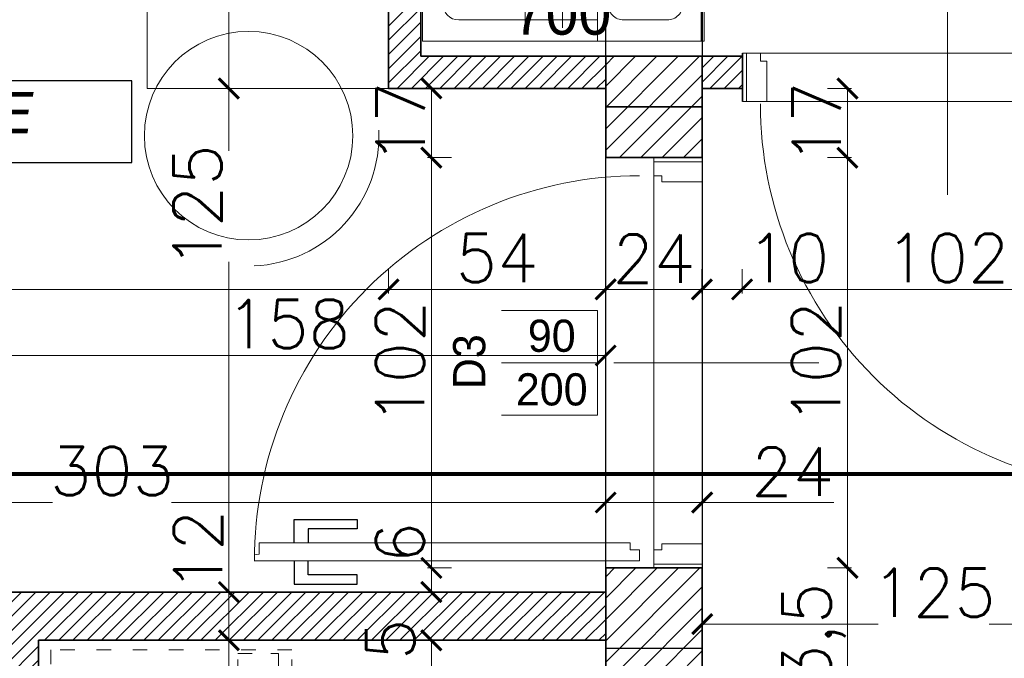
# Model space of a CAD drawing. Header units: millimetres. Extents: x -740 to 33545, y -26688 to 22494.
# Tile 109 of 256: x 9089 to 9334, y 11050 to 11209. Entities that reach past the tile are written whole.
import ezdxf
from ezdxf.lldxf.tags import DXFTag

# ---------------------------------------------------------------- set-up
doc = ezdxf.new("R2010")
doc.units = ezdxf.units.MM
doc.header["$MEASUREMENT"] = 0
doc.linetypes.add('ACAD_ISO03W100', pattern=[30, 12, -18])
doc.layers.get('Defpoints').update_dxf_attribs({"color": 252})
for name, color, linetype in [('_I_EKO_PODKLAD 3', 252, 'Continuous'), ('D-opis', 252, 'Continuous'), ('stolarka', 252, 'Continuous'), ('tabelki opis', 252, 'Continuous'), ('TECHNOLOGIA KUCHNI', 252, 'Continuous'), ('ULTRA-GASTRO TECHNOLOGIA', 252, 'Continuous')]:
    doc.layers.add(name, color=color, linetype=linetype)
for name, color, linetype, lineweight in [('A_istniejące ściany', 252, 'Continuous', 35), ('A_l.przerywana', 252, 'ICAD_ISO03W100', 9), ('A_opisy', 252, 'Continuous', 15), ('A_projektowane sciany', 252, 'Continuous', 35), ('A_wyposażenie', 252, 'Continuous', 9), ('A_ściany projektowane', 252, 'Continuous', 35), ('l.wypełnien', 252, 'Continuous', 5), ('wymiarowanie', 252, 'Continuous', 9)]:
    doc.layers.add(name, color=color, linetype=linetype, lineweight=lineweight)
doc.styles.add('ARIALL', font='GOTHIC.TTF', dxfattribs={"height": 40})
doc.styles.add('styl2', font='simplex.shx')
tags = doc.linetypes.add('DASH', pattern=[15, 10, -5]).pattern_tags.tags
tags[6:7] = [DXFTag(74, 4), DXFTag(75, 0), DXFTag(340, '0'), DXFTag(46, 0.0), DXFTag(50, 0.0), DXFTag(44, 0.0), DXFTag(45, 0.0)]
tags[4:5] = [DXFTag(74, 4), DXFTag(75, 0), DXFTag(340, '0'), DXFTag(46, 0.0), DXFTag(50, 0.0), DXFTag(44, 0.0), DXFTag(45, 0.0)]
tags = doc.linetypes.add('ICAD_ISO03W100', pattern=[30, 12, -18]).pattern_tags.tags
tags[6:7] = [DXFTag(74, 4), DXFTag(75, 0), DXFTag(340, '0'), DXFTag(46, 1.0), DXFTag(50, 0.0), DXFTag(44, 0.0), DXFTag(45, 0.0)]
tags[4:5] = [DXFTag(74, 4), DXFTag(75, 0), DXFTag(340, '0'), DXFTag(46, 1.0), DXFTag(50, 0.0), DXFTag(44, 0.0), DXFTag(45, 0.0)]
doc.dimstyles.new('Skala 1-50', dxfattribs={"dimtxt": 12, "dimasz": 5, "dimexe": 1, "dimexo": 1, "dimgap": 1.5, "dimtad": 1, "dimdec": 1, "dimrnd": 0.5, "dimtxsty": 'styl2', "dimblk": 'ARCHTICK', "dimcen": 5, "dimadec": 0, "dimazin": 0, "dimtfac": 1, "dimtdec": 1, "dimtmove": 1, "dimatfit": 3, "dimldrblk": 'ARCHTICK', "dimfxl": 0, "dimlwd": -1, "dimlwe": -1, "dimarcsym": 0})
doc.dimstyles.new('Wymiary elementów w mm', dxfattribs={"dimscale": 0.5, "dimtxt": 14, "dimasz": 20, "dimexe": 0, "dimexo": 1, "dimgap": 3, "dimtad": 1, "dimdec": 0, "dimlfac": 10, "dimtxsty": 'Standard', "dimblk": 'OBLIQUE', "dimcen": 5, "dimse1": 1, "dimse2": 1, "dimsd1": 1, "dimsd2": 1, "dimclrd": 256, "dimclre": 256, "dimclrt": 252, "dimadec": 0, "dimazin": 0, "dimtfac": 1, "dimtdec": 0, "dimtmove": 0, "dimatfit": 3, "dimldrblk": 'OBLIQUE', "dimfxl": 0, "dimlwd": -1, "dimlwe": -1, "dimarcsym": 0})

# ---------------------------------------------------------------- blocks, each defined once
blk = doc.blocks.new('_ArchTick')
at = {"color": 0, "linetype": 'ByBlock', "const_width": 0.15}
blk.add_lwpolyline([(-0.5, -0.5), (0.5, 0.5)], dxfattribs=at)
blk = doc.blocks.new('*D1146')
at = {"layer": 'Defpoints', "color": 0}
for p in [(9235.19, 11088.59), (8932.19, 11067.32), (9235.19, 11050.67)]:
    blk.add_point(p, dxfattribs=at)
at = {"layer": 'wymiarowanie', "color": 0}
for p, q in [((8932.19, 11083.59), (8932.19, 11089.59)), ((9235.19, 11083.59), (9235.19, 11089.59)), ((8932.19, 11088.59), (9097.67, 11088.59)), ((9235.19, 11088.59), (9127.19, 11088.59))]:
    blk.add_line(p, q, dxfattribs=at)
at = {"layer": 'wymiarowanie', "color": 0, "xscale": 5, "yscale": 5, "zscale": 5, "rotation": 180}
blk.add_blockref('_ArchTick', (8932.19, 11088.59), dxfattribs=at)
at = {"layer": 'wymiarowanie', "color": 0, "xscale": 5, "yscale": 5, "zscale": 5}
blk.add_blockref('_ArchTick', (9235.19, 11088.59), dxfattribs=at)
at = {"layer": 'wymiarowanie', "color": 0, "insert": (9112.43, 11096.39), "char_height": 12, "attachment_point": 5, "style": 'styl2'}
blk.add_mtext('303', dxfattribs=at)
blk = doc.blocks.new('*D1147')
at = {"layer": 'Defpoints', "color": 0}
for p in [(9259.19, 11088.59), (9259.19, 11074.65), (9235.19, 11050.67)]:
    blk.add_point(p, dxfattribs=at)
at = {"layer": 'wymiarowanie', "color": 0}
for p, q in [((9235.19, 11083.59), (9235.19, 11089.59)), ((9259.19, 11083.59), (9259.19, 11089.59)), ((9235.19, 11088.59), (9259.19, 11088.59)), ((9259.19, 11088.59), (9291.95, 11088.59))]:
    blk.add_line(p, q, dxfattribs=at)
at = {"layer": 'wymiarowanie', "color": 0, "xscale": 5, "yscale": 5, "zscale": 5, "rotation": 180}
blk.add_blockref('_ArchTick', (9235.19, 11088.59), dxfattribs=at)
at = {"layer": 'wymiarowanie', "color": 0, "xscale": 5, "yscale": 5, "zscale": 5}
blk.add_blockref('_ArchTick', (9259.19, 11088.59), dxfattribs=at)
at = {"layer": 'wymiarowanie', "color": 0, "insert": (9281.67, 11096.24), "char_height": 12, "attachment_point": 5, "style": 'styl2'}
blk.add_mtext('24', dxfattribs=at)
blk = doc.blocks.new('*D1148')
at = {"layer": 'Defpoints', "color": 0}
for p in [(9384.19, 11058.36), (9259.19, 11044.42), (9384.19, 11040.75)]:
    blk.add_point(p, dxfattribs=at)
at = {"layer": 'wymiarowanie', "color": 0}
for p, q in [((9259.19, 11053.36), (9259.19, 11059.36)), ((9259.19, 11058.36), (9302.96, 11058.36)), ((9384.19, 11058.36), (9330.59, 11058.36)), ((9384.19, 11053.36), (9384.19, 11059.36))]:
    blk.add_line(p, q, dxfattribs=at)
at = {"layer": 'wymiarowanie', "color": 0, "xscale": 5, "yscale": 5, "zscale": 5, "rotation": 180}
blk.add_blockref('_ArchTick', (9259.19, 11058.36), dxfattribs=at)
at = {"layer": 'wymiarowanie', "color": 0, "xscale": 5, "yscale": 5, "zscale": 5}
blk.add_blockref('_ArchTick', (9384.19, 11058.36), dxfattribs=at)
at = {"layer": 'wymiarowanie', "color": 0, "insert": (9316.77, 11066.16), "char_height": 12, "attachment_point": 5, "style": 'styl2'}
blk.add_mtext('125', dxfattribs=at)
blk = doc.blocks.new('*D1299')
at = {"layer": 'Defpoints', "color": 0}
for p in [(9167.28, 11323.52), (9141.48, 11191.52), (9161.1, 11191.52)]:
    blk.add_point(p, dxfattribs=at)
at = {"layer": 'wymiarowanie', "color": 0}
for p, q in [((9146.48, 11323.52), (9140.48, 11323.52)), ((9141.48, 11323.52), (9141.48, 11191.52)), ((9146.48, 11191.52), (9140.48, 11191.52))]:
    blk.add_line(p, q, dxfattribs=at)
at = {"layer": 'wymiarowanie', "color": 0, "xscale": 5, "yscale": 5, "zscale": 5}
for p, rotation in [((9141.48, 11323.52), 90), ((9141.48, 11191.52), 270)]:
    blk.add_blockref('_ArchTick', p, dxfattribs=dict(at, rotation=rotation))
at = {"layer": 'wymiarowanie', "color": 0, "insert": (9133.68, 11257.52), "char_height": 12, "attachment_point": 5, "rotation": 90, "style": 'styl2'}
blk.add_mtext('132', dxfattribs=at)
blk = doc.blocks.new('*D1300')
at = {"layer": 'Defpoints', "color": 0}
for p in [(9161.1, 11191.52), (9141.48, 11066.32), (9159.56, 11066.32)]:
    blk.add_point(p, dxfattribs=at)
at = {"layer": 'wymiarowanie', "color": 0}
for p, q in [((9146.48, 11191.52), (9140.48, 11191.52)), ((9141.48, 11191.52), (9141.48, 11176.02)), ((9141.48, 11066.32), (9141.48, 11148.38)), ((9146.48, 11066.32), (9140.48, 11066.32))]:
    blk.add_line(p, q, dxfattribs=at)
at = {"layer": 'wymiarowanie', "color": 0, "xscale": 5, "yscale": 5, "zscale": 5}
for p, rotation in [((9141.48, 11191.52), 90), ((9141.48, 11066.32), 270)]:
    blk.add_blockref('_ArchTick', p, dxfattribs=dict(at, rotation=rotation))
at = {"layer": 'wymiarowanie', "color": 0, "insert": (9133.68, 11162.2), "char_height": 12, "attachment_point": 5, "rotation": 90, "style": 'styl2'}
blk.add_mtext('125', dxfattribs=at)
blk = doc.blocks.new('*D1301')
at = {"layer": 'Defpoints', "color": 0}
for p in [(9112.54, 11323.52), (9083.25, 11066.32), (9111.54, 11066.32)]:
    blk.add_point(p, dxfattribs=at)
at = {"layer": 'wymiarowanie', "color": 0}
for p, q in [((9088.25, 11323.52), (9082.25, 11323.52)), ((9083.25, 11323.52), (9083.25, 11226.77)), ((9083.25, 11066.32), (9083.25, 11196.95)), ((9088.25, 11066.32), (9082.25, 11066.32))]:
    blk.add_line(p, q, dxfattribs=at)
at = {"layer": 'wymiarowanie', "color": 0, "xscale": 5, "yscale": 5, "zscale": 5}
for p, rotation in [((9083.25, 11323.52), 90), ((9083.25, 11066.32), 270)]:
    blk.add_blockref('_ArchTick', p, dxfattribs=dict(at, rotation=rotation))
at = {"layer": 'wymiarowanie', "color": 0, "insert": (9075.45, 11211.86), "char_height": 12, "attachment_point": 5, "rotation": 90, "style": 'styl2'}
blk.add_mtext('257', dxfattribs=at)
blk = doc.blocks.new('*D1252')
at = {"layer": 'Defpoints', "color": 0}
for p in [(50, 5.49), (0, 0.31), (50, 0.31)]:
    blk.add_point(p, dxfattribs=at)
at = {"layer": '_I_EKO_PODKLAD 3', "color": 252, "ltscale": 0.6, "insert": (25, 12.5), "char_height": 11, "attachment_point": 5}
blk.add_mtext('500', dxfattribs=at)
blk = doc.blocks.new('_Oblique')
at = {"color": 0, "linetype": 'ByBlock', "lineweight": -2}
blk.add_line((-0.5, -0.5), (0.5, 0.5), dxfattribs=at)
blk = doc.blocks.new('*D1253')
at = {"layer": 'Defpoints', "color": 0}
for p in [(50, 69.96), (50, 69.96), (66.59, 0)]:
    blk.add_point(p, dxfattribs=at)
at = {"layer": '_I_EKO_PODKLAD 3', "color": 252, "ltscale": 0.6, "insert": (43, 34.98), "char_height": 11, "attachment_point": 5, "rotation": 90}
blk.add_mtext('700', dxfattribs=at)
blk = doc.blocks.new('A$C176D455E')
at = {"layer": '_I_EKO_PODKLAD 3', "lineweight": 9}
for p, q in [((16.24, 30.32), (12.93, 34.01)), ((16.24, 30.32), (19.55, 34.01)), ((16.24, 0), (16.24, 30.32)), ((4.85, 23.74), (3.31, 28.45)), ((16.24, 25.02), (12.93, 28.71)), ((16.24, 25.02), (19.55, 28.71)), ((27.64, 23.74), (29.17, 28.45)), ((31.11, 8.58), (1.38, 25.75)), ((1.38, 8.58), (31.11, 25.75)), ((9.44, 21.09), (7.9, 25.8)), ((23.04, 21.09), (24.58, 25.8)), ((4.85, 23.74), (0, 22.72)), ((27.64, 23.74), (32.48, 22.72)), ((9.44, 21.09), (4.59, 20.07)), ((23.04, 21.09), (27.89, 20.07)), ((9.44, 13.24), (4.59, 14.26)), ((9.44, 13.24), (7.9, 8.53)), ((23.04, 13.24), (27.89, 14.26)), ((23.04, 13.24), (24.58, 8.53)), ((4.85, 10.59), (0, 11.61)), ((4.85, 10.59), (3.31, 5.88)), ((27.64, 10.59), (32.48, 11.61)), ((27.64, 10.59), (29.17, 5.88)), ((16.24, 9.31), (12.93, 5.62)), ((16.24, 9.31), (19.55, 5.62)), ((16.24, 4.01), (12.93, 0.32)), ((16.24, 4.01), (19.55, 0.32))]:
    blk.add_line(p, q, dxfattribs=at)
blk = doc.blocks.new('A$C740E6856')
at = {"layer": '_I_EKO_PODKLAD 3', "linetype": 'ACAD_ISO03W100', "lineweight": 13, "ltscale": 0.3}
for p, q in [((9.37, 60), (9.37, 6.02)), ((0, 54.74), (3.37, 54.74))]:
    blk.add_line(p, q, dxfattribs=at)
at = {"layer": '_I_EKO_PODKLAD 3', "lineweight": 13}
for p, q in [((3.37, 56.27), (0, 56.27)), ((0, 56.27), (0, 54.74))]:
    blk.add_line(p, q, dxfattribs=at)
at = {"layer": '_I_EKO_PODKLAD 3', "linetype": 'ACAD_ISO03W100', "lineweight": 13, "ltscale": 0.3}
blk.add_lwpolyline([(3.37, 0), (63.37, 0), (63.37, 60), (3.37, 60)], close=True, dxfattribs=at)
at = {"layer": '_I_EKO_PODKLAD 3', "linetype": 'ACAD_ISO03W100', "lineweight": 13, "ltscale": 0.5}
blk.add_lwpolyline([(8.65, 0.91), (6.75, 0.91), (6.75, 6.02), (10.98, 6.02)], dxfattribs=at)
at = {"layer": '_I_EKO_PODKLAD 3', "linetype": 'ACAD_ISO03W100', "lineweight": 13, "ltscale": 0.3}
blk.add_lwpolyline([(14.61, 6.02), (16.85, 6.02), (16.85, 0.91), (11.8, 0.91)], dxfattribs=at)
at = {"layer": '_I_EKO_PODKLAD 3'}
blk.add_blockref('A$C176D455E', (17.78, 14.41), dxfattribs=at)
blk = doc.blocks.new('*D2261')
at = {"layer": 'Defpoints', "color": 0}
for p in [(9383.33, 11191.52), (9350.2, 10833.52), (9384.19, 10833.52)]:
    blk.add_point(p, dxfattribs=at)
at = {"layer": 'wymiarowanie', "color": 0}
for p, q in [((9355.2, 11191.52), (9349.2, 11191.52)), ((9350.2, 11191.52), (9350.2, 10833.52)), ((9355.2, 10833.52), (9349.2, 10833.52))]:
    blk.add_line(p, q, dxfattribs=at)
at = {"layer": 'wymiarowanie', "color": 0, "xscale": 5, "yscale": 5, "zscale": 5}
for p, rotation in [((9350.2, 11191.52), 90), ((9350.2, 10833.52), 270)]:
    blk.add_blockref('_ArchTick', p, dxfattribs=dict(at, rotation=rotation))
at = {"layer": 'wymiarowanie', "color": 0, "insert": (9341.53, 10980.79), "char_height": 12, "attachment_point": 5, "rotation": 90, "style": 'styl2'}
blk.add_mtext('358', dxfattribs=at)
blk = doc.blocks.new('*D2262')
at = {"layer": 'Defpoints', "color": 0}
for p in [(9154.45, 11066.32), (9141.48, 11054.32), (9154.45, 11054.32)]:
    blk.add_point(p, dxfattribs=at)
at = {"layer": 'wymiarowanie', "color": 0}
for p, q in [((9146.48, 11066.32), (9140.48, 11066.32)), ((9141.48, 11066.32), (9141.48, 11054.32)), ((9146.48, 11054.32), (9140.48, 11054.32))]:
    blk.add_line(p, q, dxfattribs=at)
at = {"layer": 'wymiarowanie', "color": 0, "xscale": 5, "yscale": 5, "zscale": 5}
for p, rotation in [((9141.48, 11066.32), 90), ((9141.48, 11054.32), 270)]:
    blk.add_blockref('_ArchTick', p, dxfattribs=dict(at, rotation=rotation))
at = {"layer": 'wymiarowanie', "color": 0, "insert": (9133.83, 11076.53), "char_height": 12, "attachment_point": 5, "rotation": 90, "style": 'styl2'}
blk.add_mtext('12', dxfattribs=at)
blk = doc.blocks.new('*D2263')
at = {"layer": 'Defpoints', "color": 0}
for p in [(9154.45, 11054.32), (9141.48, 10833.91), (9160.29, 10833.91)]:
    blk.add_point(p, dxfattribs=at)
at = {"layer": 'wymiarowanie', "color": 0}
for p, q in [((9146.48, 11054.32), (9140.48, 11054.32)), ((9141.48, 11054.32), (9141.48, 11003.38)), ((9141.48, 10833.91), (9141.48, 10959.98)), ((9146.48, 10833.91), (9140.48, 10833.91))]:
    blk.add_line(p, q, dxfattribs=at)
at = {"layer": 'wymiarowanie', "color": 0, "xscale": 5, "yscale": 5, "zscale": 5}
for p, rotation in [((9141.48, 11054.32), 90), ((9141.48, 10833.91), 270)]:
    blk.add_blockref('_ArchTick', p, dxfattribs=dict(at, rotation=rotation))
at = {"layer": 'wymiarowanie', "color": 0, "insert": (9133.13, 10981.68), "char_height": 12, "attachment_point": 5, "rotation": 90, "style": 'styl2'}
blk.add_mtext('220,5', dxfattribs=at)
blk = doc.blocks.new('*D2522')
at = {"layer": 'Defpoints', "color": 0}
for p in [(8932.19, 11204.19), (9181.19, 11159.42), (9181.19, 11141.57)]:
    blk.add_point(p, dxfattribs=at)
at = {"layer": 'wymiarowanie', "color": 0}
for p, q in [((8932.19, 11146.57), (8932.19, 11140.57)), ((9181.19, 11146.57), (9181.19, 11140.57)), ((8932.19, 11141.57), (9181.19, 11141.57))]:
    blk.add_line(p, q, dxfattribs=at)
at = {"layer": 'wymiarowanie', "color": 0, "xscale": 5, "yscale": 5, "zscale": 5, "rotation": 180}
blk.add_blockref('_ArchTick', (8932.19, 11141.57), dxfattribs=at)
at = {"layer": 'wymiarowanie', "color": 0, "xscale": 5, "yscale": 5, "zscale": 5}
blk.add_blockref('_ArchTick', (9181.19, 11141.57), dxfattribs=at)
at = {"layer": 'wymiarowanie', "color": 0, "insert": (9056.69, 11149.37), "char_height": 12, "attachment_point": 5, "style": 'styl2'}
blk.add_mtext('249', dxfattribs=at)
blk = doc.blocks.new('*D2523')
at = {"layer": 'Defpoints', "color": 0}
for p in [(9181.19, 11159.42), (9235.19, 11159.42), (9235.19, 11141.57)]:
    blk.add_point(p, dxfattribs=at)
at = {"layer": 'wymiarowanie', "color": 0}
for p, q in [((9181.19, 11146.57), (9181.19, 11140.57)), ((9235.19, 11146.57), (9235.19, 11140.57)), ((9181.19, 11141.57), (9235.19, 11141.57))]:
    blk.add_line(p, q, dxfattribs=at)
at = {"layer": 'wymiarowanie', "color": 0, "xscale": 5, "yscale": 5, "zscale": 5, "rotation": 180}
blk.add_blockref('_ArchTick', (9181.19, 11141.57), dxfattribs=at)
at = {"layer": 'wymiarowanie', "color": 0, "xscale": 5, "yscale": 5, "zscale": 5}
blk.add_blockref('_ArchTick', (9235.19, 11141.57), dxfattribs=at)
at = {"layer": 'wymiarowanie', "color": 0, "insert": (9208.19, 11149.37), "char_height": 12, "attachment_point": 5, "style": 'styl2'}
blk.add_mtext('54', dxfattribs=at)
blk = doc.blocks.new('*D2524')
at = {"layer": 'Defpoints', "color": 0}
for p in [(9235.19, 11159.42), (9259.11, 11159.42), (9259.11, 11141.57)]:
    blk.add_point(p, dxfattribs=at)
at = {"layer": 'wymiarowanie', "color": 0}
for p, q in [((9235.19, 11146.57), (9235.19, 11140.57)), ((9259.11, 11146.57), (9259.11, 11140.57)), ((9235.19, 11141.57), (9259.11, 11141.57))]:
    blk.add_line(p, q, dxfattribs=at)
at = {"layer": 'wymiarowanie', "color": 0, "xscale": 5, "yscale": 5, "zscale": 5, "rotation": 180}
blk.add_blockref('_ArchTick', (9235.19, 11141.57), dxfattribs=at)
at = {"layer": 'wymiarowanie', "color": 0, "xscale": 5, "yscale": 5, "zscale": 5}
blk.add_blockref('_ArchTick', (9259.11, 11141.57), dxfattribs=at)
at = {"layer": 'wymiarowanie', "color": 0, "insert": (9247.15, 11149.22), "char_height": 12, "attachment_point": 5, "style": 'styl2'}
blk.add_mtext('24', dxfattribs=at)
blk = doc.blocks.new('*D2525')
at = {"layer": 'Defpoints', "color": 0}
for p in [(9259.11, 11159.42), (9269.11, 11159.42), (9269.11, 11141.57)]:
    blk.add_point(p, dxfattribs=at)
at = {"layer": 'wymiarowanie', "color": 0}
for p, q in [((9259.11, 11146.57), (9259.11, 11140.57)), ((9269.11, 11146.57), (9269.11, 11140.57)), ((9259.11, 11141.57), (9269.11, 11141.57))]:
    blk.add_line(p, q, dxfattribs=at)
at = {"layer": 'wymiarowanie', "color": 0, "xscale": 5, "yscale": 5, "zscale": 5, "rotation": 180}
blk.add_blockref('_ArchTick', (9259.11, 11141.57), dxfattribs=at)
at = {"layer": 'wymiarowanie', "color": 0, "xscale": 5, "yscale": 5, "zscale": 5}
blk.add_blockref('_ArchTick', (9269.11, 11141.57), dxfattribs=at)
at = {"layer": 'wymiarowanie', "color": 0, "insert": (9280.54, 11149.37), "char_height": 12, "attachment_point": 5, "style": 'styl2'}
blk.add_mtext('10', dxfattribs=at)
blk = doc.blocks.new('*D2526')
at = {"layer": 'Defpoints', "color": 0}
for p in [(9269.11, 11159.42), (9371.19, 11159.42), (9371.19, 11141.57)]:
    blk.add_point(p, dxfattribs=at)
at = {"layer": 'wymiarowanie', "color": 0}
for p, q in [((9269.11, 11146.57), (9269.11, 11140.57)), ((9371.19, 11146.57), (9371.19, 11140.57)), ((9269.11, 11141.57), (9371.19, 11141.57))]:
    blk.add_line(p, q, dxfattribs=at)
at = {"layer": 'wymiarowanie', "color": 0, "xscale": 5, "yscale": 5, "zscale": 5, "rotation": 180}
blk.add_blockref('_ArchTick', (9269.11, 11141.57), dxfattribs=at)
at = {"layer": 'wymiarowanie', "color": 0, "xscale": 5, "yscale": 5, "zscale": 5}
blk.add_blockref('_ArchTick', (9371.19, 11141.57), dxfattribs=at)
at = {"layer": 'wymiarowanie', "color": 0, "insert": (9320.15, 11149.37), "char_height": 12, "attachment_point": 5, "style": 'styl2'}
blk.add_mtext('102', dxfattribs=at)
blk = doc.blocks.new('*D2534')
at = {"layer": 'Defpoints', "color": 0}
for p in [(9235.19, 11125.14), (9077.19, 11066.32), (9235.19, 11066.32)]:
    blk.add_point(p, dxfattribs=at)
at = {"layer": 'wymiarowanie', "color": 0}
for p, q in [((9077.19, 11120.14), (9077.19, 11126.14)), ((9235.19, 11120.14), (9235.19, 11126.14)), ((9077.19, 11125.14), (9235.19, 11125.14))]:
    blk.add_line(p, q, dxfattribs=at)
at = {"layer": 'wymiarowanie', "color": 0, "xscale": 5, "yscale": 5, "zscale": 5, "rotation": 180}
blk.add_blockref('_ArchTick', (9077.19, 11125.14), dxfattribs=at)
at = {"layer": 'wymiarowanie', "color": 0, "xscale": 5, "yscale": 5, "zscale": 5}
blk.add_blockref('_ArchTick', (9235.19, 11125.14), dxfattribs=at)
at = {"layer": 'wymiarowanie', "color": 0, "insert": (9156.19, 11132.94), "char_height": 12, "attachment_point": 5, "style": 'styl2'}
blk.add_mtext('158', dxfattribs=at)
blk = doc.blocks.new('*D2706')
at = {"layer": 'Defpoints', "color": 0}
for p in [(9235.19, 11191.52), (9191.85, 11174.32), (9235.19, 11174.32)]:
    blk.add_point(p, dxfattribs=at)
at = {"layer": 'wymiarowanie', "color": 0}
for p, q in [((9196.85, 11191.52), (9190.85, 11191.52)), ((9191.85, 11191.52), (9191.85, 11174.32)), ((9196.85, 11174.32), (9190.85, 11174.32))]:
    blk.add_line(p, q, dxfattribs=at)
at = {"layer": 'wymiarowanie', "color": 0, "xscale": 5, "yscale": 5, "zscale": 5}
for p, rotation in [((9191.85, 11191.52), 90), ((9191.85, 11174.32), 270)]:
    blk.add_blockref('_ArchTick', p, dxfattribs=dict(at, rotation=rotation))
at = {"layer": 'wymiarowanie', "color": 0, "insert": (9184.2, 11182.92), "char_height": 12, "attachment_point": 5, "rotation": 90, "style": 'styl2'}
blk.add_mtext('17', dxfattribs=at)
blk = doc.blocks.new('*D2707')
at = {"layer": 'Defpoints', "color": 0}
for p in [(9235.19, 11174.32), (9191.85, 11072.32), (9235.19, 11072.32)]:
    blk.add_point(p, dxfattribs=at)
at = {"layer": 'wymiarowanie', "color": 0}
for p, q in [((9196.85, 11174.32), (9190.85, 11174.32)), ((9191.85, 11174.32), (9191.85, 11072.32)), ((9196.85, 11072.32), (9190.85, 11072.32))]:
    blk.add_line(p, q, dxfattribs=at)
at = {"layer": 'wymiarowanie', "color": 0, "xscale": 5, "yscale": 5, "zscale": 5}
for p, rotation in [((9191.85, 11174.32), 90), ((9191.85, 11072.32), 270)]:
    blk.add_blockref('_ArchTick', p, dxfattribs=dict(at, rotation=rotation))
at = {"layer": 'wymiarowanie', "color": 0, "insert": (9184.05, 11123.32), "char_height": 12, "attachment_point": 5, "rotation": 90, "style": 'styl2'}
blk.add_mtext('102', dxfattribs=at)
blk = doc.blocks.new('*D2708')
at = {"layer": 'Defpoints', "color": 0}
for p in [(9235.19, 11072.32), (9191.85, 11066.32), (9235.19, 11066.32)]:
    blk.add_point(p, dxfattribs=at)
at = {"layer": 'wymiarowanie', "color": 0}
for p, q in [((9196.85, 11072.32), (9190.85, 11072.32)), ((9191.85, 11072.32), (9191.85, 11066.32)), ((9196.85, 11066.32), (9190.85, 11066.32))]:
    blk.add_line(p, q, dxfattribs=at)
at = {"layer": 'wymiarowanie', "color": 0, "xscale": 5, "yscale": 5, "zscale": 5}
for p, rotation in [((9191.85, 11072.32), 90), ((9191.85, 11066.32), 270)]:
    blk.add_blockref('_ArchTick', p, dxfattribs=dict(at, rotation=rotation))
at = {"layer": 'wymiarowanie', "color": 0, "insert": (9184.05, 11078.59), "char_height": 12, "attachment_point": 5, "rotation": 90, "style": 'styl2'}
blk.add_mtext('6', dxfattribs=at)
blk = doc.blocks.new('*D2710')
at = {"layer": 'Defpoints', "color": 0}
for p in [(9235.19, 11054.32), (9191.85, 11029.02), (9235.19, 11029.02)]:
    blk.add_point(p, dxfattribs=at)
at = {"layer": 'wymiarowanie', "color": 0}
for p, q in [((9196.85, 11054.32), (9190.85, 11054.32)), ((9191.85, 11054.32), (9191.85, 11029.02)), ((9196.85, 11029.02), (9190.85, 11029.02))]:
    blk.add_line(p, q, dxfattribs=at)
at = {"layer": 'wymiarowanie', "color": 0, "xscale": 5, "yscale": 5, "zscale": 5}
for p, rotation in [((9191.85, 11054.32), 90), ((9191.85, 11029.02), 270)]:
    blk.add_blockref('_ArchTick', p, dxfattribs=dict(at, rotation=rotation))
at = {"layer": 'wymiarowanie', "color": 0, "insert": (9183.5, 11041.67), "char_height": 12, "attachment_point": 5, "rotation": 90, "style": 'styl2'}
blk.add_mtext('25,5', dxfattribs=at)
blk = doc.blocks.new('*D2723')
at = {"layer": 'Defpoints', "color": 0}
for p in [(9259.11, 11191.52), (9259.11, 11174.32), (9295.31, 11174.32)]:
    blk.add_point(p, dxfattribs=at)
at = {"layer": 'wymiarowanie', "color": 0}
for p, q in [((9290.31, 11191.52), (9296.31, 11191.52)), ((9295.31, 11191.52), (9295.31, 11174.32)), ((9290.31, 11174.32), (9296.31, 11174.32))]:
    blk.add_line(p, q, dxfattribs=at)
at = {"layer": 'wymiarowanie', "color": 0, "xscale": 5, "yscale": 5, "zscale": 5}
for p, rotation in [((9295.31, 11191.52), 90), ((9295.31, 11174.32), 270)]:
    blk.add_blockref('_ArchTick', p, dxfattribs=dict(at, rotation=rotation))
at = {"layer": 'wymiarowanie', "color": 0, "insert": (9287.66, 11182.92), "char_height": 12, "attachment_point": 5, "rotation": 90, "style": 'styl2'}
blk.add_mtext('17', dxfattribs=at)
blk = doc.blocks.new('*D2724')
at = {"layer": 'Defpoints', "color": 0}
for p in [(9259.11, 11174.32), (9259.19, 11072.32), (9295.31, 11072.32)]:
    blk.add_point(p, dxfattribs=at)
at = {"layer": 'wymiarowanie', "color": 0}
for p, q in [((9290.31, 11174.32), (9296.31, 11174.32)), ((9295.31, 11174.32), (9295.31, 11072.32)), ((9290.31, 11072.32), (9296.31, 11072.32))]:
    blk.add_line(p, q, dxfattribs=at)
at = {"layer": 'wymiarowanie', "color": 0, "xscale": 5, "yscale": 5, "zscale": 5}
for p, rotation in [((9295.31, 11174.32), 90), ((9295.31, 11072.32), 270)]:
    blk.add_blockref('_ArchTick', p, dxfattribs=dict(at, rotation=rotation))
at = {"layer": 'wymiarowanie', "color": 0, "insert": (9287.51, 11123.32), "char_height": 12, "attachment_point": 5, "rotation": 90, "style": 'styl2'}
blk.add_mtext('102', dxfattribs=at)
blk = doc.blocks.new('*D2725')
at = {"layer": 'Defpoints', "color": 0}
for p in [(9259.19, 11072.32), (9259.19, 11029.02), (9295.31, 11029.02)]:
    blk.add_point(p, dxfattribs=at)
at = {"layer": 'wymiarowanie', "color": 0}
for p, q in [((9290.31, 11072.32), (9296.31, 11072.32)), ((9295.31, 11072.32), (9295.31, 11029.02)), ((9290.31, 11029.02), (9296.31, 11029.02))]:
    blk.add_line(p, q, dxfattribs=at)
at = {"layer": 'wymiarowanie', "color": 0, "xscale": 5, "yscale": 5, "zscale": 5}
for p, rotation in [((9295.31, 11072.32), 90), ((9295.31, 11029.02), 270)]:
    blk.add_blockref('_ArchTick', p, dxfattribs=dict(at, rotation=rotation))
at = {"layer": 'wymiarowanie', "color": 0, "insert": (9286.97, 11050.67), "char_height": 12, "attachment_point": 5, "rotation": 90, "style": 'styl2'}
blk.add_mtext('43,5', dxfattribs=at)
blk = doc.blocks.new('*D2888')
at = {"layer": 'Defpoints', "color": 0}
for p in [(9189.66, 11253.32), (9189.66, 11203.32), (9194.84, 11203.32)]:
    blk.add_point(p, dxfattribs=at)
at = {"layer": '_I_EKO_PODKLAD 3', "color": 252, "insert": (9187.84, 11228.32), "char_height": 11, "attachment_point": 5, "rotation": 90}
blk.add_mtext('500', dxfattribs=at)
blk = doc.blocks.new('*D2889')
at = {"layer": 'Defpoints', "color": 0}
for p in [(9259.31, 11203.32), (9259.31, 11203.32), (9189.35, 11186.74)]:
    blk.add_point(p, dxfattribs=at)
at = {"layer": '_I_EKO_PODKLAD 3', "color": 252, "insert": (9224.33, 11210.32), "char_height": 11, "attachment_point": 5}
blk.add_mtext('700', dxfattribs=at)
blk = doc.blocks.new('A$C0EED3E4A')
at = {"layer": '_I_EKO_PODKLAD 3', "lineweight": 9}
for p, q in [((0, 69.56), (50, 69.56)), ((0, 43.79), (50, 43.79)), ((5.38, 43.79), (44.76, 43.79)), ((5.38, 9.34), (5.38, 43.79)), ((11.77, 25.85), (11.77, 43.79)), ((24.97, 25.85), (24.97, 43.79)), ((38.36, 25.85), (38.36, 43.79)), ((44.76, 43.79), (44.76, 9.34)), ((2.47, 35.13), (46.72, 35.13)), ((2.47, 25.85), (46.72, 25.85)), ((40.76, 5.34), (9.38, 5.34))]:
    blk.add_line(p, q, dxfattribs=at)
blk.add_lwpolyline([(0, 0.31), (50, 0.31), (50, 70.31), (0, 70.31)], close=True, dxfattribs=at)
blk.add_lwpolyline([(9.38, 65.13), (40.76, 65.13, -0.414214), (44.76, 61.13), (44.76, 50.35, -0.414214), (40.76, 46.35), (9.38, 46.35, -0.414214), (5.38, 50.35), (5.38, 61.13, -0.414214)], format="xyb", close=True, dxfattribs=at)
for centre, start, end in [((9.38, 9.34), 180, 270), ((40.76, 9.34), 270, 0)]:
    blk.add_arc(centre, 4, start, end, dxfattribs=at)
at = {"layer": '_I_EKO_PODKLAD 3'}
for base, p1, p2, angle, picture, middle in [((50, 69.96), (66.59, 0), (50, 69.96), 90, '*D1253', (43, 34.98)), ((50, 5.49), (0, 0.31), (50, 0.31), 0, '*D1252', (25, 12.5))]:
    dim = blk.add_linear_dim(base=base, p1=p1, p2=p2, angle=angle, dimstyle='Wymiary elementów w mm', override={"dimtxt": 22}, dxfattribs=at)
    dim.commit()
    dim.dimension.update_dxf_attribs({"geometry": picture, "text_midpoint": middle})
blk = doc.blocks.new('zlew porzadkowy')
at = {"layer": 'TECHNOLOGIA KUCHNI', "rotation": 270}
blk.add_blockref('A$C0EED3E4A', (185491.89, -816814.32), dxfattribs=at)

msp = doc.modelspace()

# ---------------------------------------------------------------- hatches: boundary and pattern name
at = {"layer": 'l.wypełnien'}
h = msp.add_hatch(dxfattribs=at)
h.set_pattern_fill('ANSI31', color=256, scale=30, style=0)
edge = h.paths.add_edge_path()
edge.add_line((8932.19, 10920.7), (8932.19, 10978.67))
edge.add_line((8932.19, 10978.67), (8932.19, 11023.17))
edge.add_line((8932.19, 11023.17), (8932.19, 11086.55))
edge.add_line((8932.19, 11086.55), (8932.19, 11090.05))
edge.add_line((8932.19, 11090.05), (8887.19, 11090.05))
edge.add_line((8887.19, 11090.05), (8887.19, 10920.7))
edge.add_line((8887.19, 10920.7), (8932.19, 10920.7))
h.paths.add_polyline_path([(9644.52, 11095.63), (9645.19, 11095.63), (9645.19, 11322.32), (9879.19, 11322.32), (9879.19, 11234.32), (9924.19, 11234.32), (9924.19, 11368.7), (9592.09, 11368.7), (9506.19, 11368.7), (9506.19, 11323.52), (9604.19, 11323.52), (9604.19, 11095.63)])
h.paths.add_polyline_path([(8887.19, 10686.04), (8932.19, 10686.04), (8932.19, 10794.52), (9246.19, 10794.52), (9246.19, 10833.52), (9259.19, 10833.52), (9259.19, 10907.02), (9235.19, 10907.02), (9235.19, 10833.52), (8932.19, 10833.52), (8932.19, 10920.7), (8887.19, 10920.7)])
h.paths.add_polyline_path([(8975.77, 11323.52), (9235.19, 11323.52), (9259.19, 11323.52), (9360.94, 11323.52), (9360.94, 11368.7), (8975.77, 11368.7)])
h.paths.add_polyline_path([(8887.19, 11368.7), (8887.19, 11236.3), (8907.93, 11236.3), (8932.19, 11236.3), (8932.19, 11323.52), (8975.77, 11323.52), (8975.77, 11368.7)])
h.paths.add_polyline_path([(9604.19, 11095.63), (9644.52, 11095.63), (9644.52, 11090.06), (9645.19, 11090.06), (9645.19, 11005.43), (9612.19, 11005.43), (9612.19, 11018.43), (9604.19, 11018.43)])
h.paths.add_polyline_path([(9924.19, 11095.63), (9924.19, 11158.89), (9879.19, 11158.89), (9879.19, 11095.63)])
h.paths.add_polyline_path([(9246.19, 10833.52), (9246.19, 10794.52), (9266.19, 10794.52), (9266.19, 10833.52)])
h.paths.add_polyline_path([(9879.19, 11078.49), (9924.19, 11078.59), (9924.19, 11095.63), (9879.19, 11095.63)])
h.paths.add_polyline_path([(9259.19, 10907.02), (9259.19, 10927.02), (9250.18, 10927.02), (9235.19, 10927.02), (9235.19, 10907.02)])
h.paths.add_polyline_path([(9235.19, 11072.32), (9235.19, 11052.32), (9259.19, 11052.32), (9259.19, 11072.32)])
h.paths.add_polyline_path([(9235.19, 11029.02), (9250.18, 11029.02), (9259.19, 11029.02), (9259.19, 11035.15), (9259.19, 11049.02), (9235.19, 11049.02)])
h.paths.add_polyline_path([(9235.19, 11323.52), (9235.19, 11303.52), (9259.19, 11303.52), (9259.19, 11323.52)])
h.paths.add_polyline_path([(9235.19, 11186.92), (9259.19, 11186.92), (9259.19, 11186.92), (9259.19, 11191.52), (9259.19, 11199.52), (9259.19, 11199.52), (9235.19, 11199.52), (9235.19, 11191.52)])
h.paths.add_polyline_path([(9235.19, 11174.32), (9247.19, 11174.32), (9259.19, 11174.32), (9259.19, 11174.32), (9259.19, 11186.92), (9259.19, 11186.92), (9235.19, 11186.92), (9235.19, 11174.32)])
h.paths.add_polyline_path([(9259.19, 11049.02), (9259.19, 11051.92), (9259.19, 11052.32), (9235.19, 11052.32), (9235.19, 11049.02), (9259.19, 11049.02)])
h = msp.add_hatch(dxfattribs=at)
h.set_pattern_fill('ANSI31', color=256, scale=20, style=0)
h.paths.add_polyline_path([(9360.94, 11323.52), (9360.94, 11368.7), (9502.09, 11368.7), (9506.19, 11368.7), (9506.19, 11323.52), (9392.19, 11323.52), (9392.19, 11310.52), (9392.19, 11186.52), (9384.19, 11186.52), (9384.19, 11191.52), (9371.19, 11191.52), (9371.19, 11199.52), (9384.19, 11199.52), (9384.19, 11323.52)])
h.paths.add_polyline_path([(9181.19, 11191.52), (9235.19, 11191.52), (9235.19, 11199.52), (9189.19, 11199.52), (9189.19, 11323.52), (9181.19, 11323.52), (9181.19, 11191.52)])
h.paths.add_polyline_path([(9259.19, 11191.52), (9269.19, 11191.52), (9269.19, 11199.52), (9259.19, 11199.52)])
h = msp.add_hatch(dxfattribs=at)
h.set_pattern_fill('ANSI31', color=256, scale=20, style=0)
h.paths.add_polyline_path([(9094.19, 10833.52), (9094.19, 11054.32), (9235.19, 11054.32), (9235.19, 11066.32), (9077.19, 11066.32), (9077.19, 11054.32), (9082.19, 11054.32), (9082.19, 10946.52), (9077.19, 10946.52), (9077.19, 10938.52), (9082.19, 10938.52), (9082.19, 10833.52), (9094.19, 10833.52)])
h.paths.add_polyline_path([(9384.19, 10958.52), (9451.64, 10958.52), (9451.64, 10966.52), (9392.19, 10966.52), (9392.19, 11081.52), (9604.19, 11081.52), (9604.19, 11089.52), (9392.19, 11089.52), (9392.19, 11094.52), (9384.19, 11094.52)])
h.paths.add_polyline_path([(9612.19, 11005.43), (9645.19, 11005.43), (9645.19, 10990.32), (9645.19, 10978.32), (9645.19, 10951.32), (9604.19, 10951.32), (9604.19, 10958.52), (9543.64, 10958.52), (9543.64, 10966.52), (9604.19, 10966.52), (9604.19, 11018.43), (9612.19, 11018.43)])
h.paths.add_polyline_path([(8932.19, 11054.32), (8975.19, 11054.32), (8975.19, 11066.32), (8932.19, 11066.32)])
h.paths.add_polyline_path([(8932.19, 10938.52), (8985.19, 10938.52), (8985.19, 10946.52), (8932.19, 10946.52)])

# ---------------------------------------------------------------- linework, layer by layer
at = {"layer": 'A_istniejące ściany'}
for p, q in [((9259.19, 11199.52), (9235.19, 11199.52)), ((9235.19, 11174.32), (9259.19, 11174.32)), ((9235.19, 11072.32), (9259.19, 11072.32)), ((9259.19, 11071.98), (9259.19, 11051.92))]:
    msp.add_line(p, q, dxfattribs=at)
for points in [[(9235.19, 11199.52), (9235.19, 11174.32)], [(9259.19, 11174.32), (9259.19, 11199.52)], [(9235.19, 11072.32), (9235.19, 11029.02)], [(9259.19, 11051.92), (9259.19, 11072.32)], [(9094.19, 10833.52), (9094.19, 11054.32)], [(9094.19, 10946.52), (9094.19, 11054.32)], [(9259.19, 11029.02), (9259.19, 11051.92)]]:
    msp.add_lwpolyline(points, dxfattribs=at)
at = {"layer": 'A_l.przerywana', "lineweight": 30, "ltscale": 0.3}
msp.add_lwpolyline([(9235.19, 11323.52), (9259.19, 11323.52), (9259.19, 11186.92), (9235.19, 11186.92)], close=True, dxfattribs=at)
at = {"layer": 'A_l.przerywana', "ltscale": 0.3}
for points in [[(9371.19, 11188.26), (9371.19, 11200.26), (9269.19, 11200.26), (9269.19, 11188.26)], [(9259.19, 11072.32), (9247.19, 11072.32), (9247.19, 11174.32), (9259.19, 11174.32)]]:
    msp.add_lwpolyline(points, close=True, dxfattribs=at)
at = {"layer": 'A_opisy'}
for p, q in [((9320.19, 11165.05), (9320.19, 11220.05)), ((9288.18, 11123.32), (9233.18, 11123.32))]:
    msp.add_line(p, q, dxfattribs=at)
at = {"layer": 'A_projektowane sciany'}
for p, q in [((9259.11, 11199.52), (9269.11, 11199.52)), ((9269.19, 11200.26), (9269.19, 11188.26)), ((9259.11, 11191.52), (9269.11, 11191.52)), ((9235.19, 11066.32), (9077.19, 11066.32)), ((9094.19, 11054.32), (9235.19, 11054.32))]:
    msp.add_line(p, q, dxfattribs=at)
at = {"layer": 'A_wyposażenie'}
for p, q in [((9121.19, 11191.52), (9121.19, 11264.72)), ((9181.19, 11191.52), (9121.19, 11191.52))]:
    msp.add_line(p, q, dxfattribs=at)
at = {"layer": 'A_wyposażenie', "ltscale": 500}
msp.add_circle((9146.4, 11179.78), 25.92, dxfattribs=at)
msp.add_arc((9146.4, 11179.78), 32.4, 272.465, 2.465, dxfattribs=at)
at = {"layer": 'A_ściany projektowane'}
for p, q in [((9181.19, 11191.52), (9181.19, 11323.52)), ((9189.19, 11199.52), (9189.19, 11323.52)), ((9235.19, 11199.52), (9189.19, 11199.52)), ((9235.19, 11191.52), (9181.19, 11191.52))]:
    msp.add_line(p, q, dxfattribs=at)
at = {"layer": 'D-opis', "linetype": 'DASH', "lineweight": 0, "ltscale": 2.5, "const_width": 1}
msp.add_lwpolyline([(10251.78, 11095.63), (8796.61, 11095.63)], dxfattribs=at)
at = {"layer": 'stolarka'}
for points in [[(9157.75, 11078.59), (9157.75, 11084.39), (9173.42, 11084.39), (9173.42, 11082.07), (9161.23, 11082.07), (9161.23, 11078.59)], [(9157.75, 11074.07), (9157.75, 11068.26), (9173.42, 11068.26), (9173.42, 11070.59), (9161.23, 11070.59), (9161.23, 11074.07)]]:
    msp.add_lwpolyline(points, dxfattribs=at)
at = {"layer": 'stolarka', "lineweight": 9}
msp.add_lwpolyline([(9243.6, 11076.85), (9243.6, 11074.07), (9147.84, 11074.07), (9147.85, 11075.57), (9149, 11075.75), (9149, 11078.59), (9241.3, 11078.59), (9241.3, 11076.85), (9243.6, 11076.85)], dxfattribs=at)
at = {"layer": 'stolarka', "linetype": 'ICAD_ISO03W100', "lineweight": 13, "ltscale": 0.3}
for centre, start, end in [((9369.44, 11187.68), 180.0003, 270.0531), ((9243.6, 11074.06), 90.0003, 180.0531)]:
    msp.add_arc(centre, 95.77, start, end, dxfattribs=at)
at = {"layer": 'tabelki opis'}
msp.add_lwpolyline([(8952.67, 11173.14), (9117.4, 11173.14), (9117.4, 11193.41), (8952.67, 11193.41), (8952.67, 11173.14)], dxfattribs=at)
at = {"layer": 'ULTRA-GASTRO TECHNOLOGIA', "linetype": 'Continuous', "lineweight": 13}
for points in [[(9275.24, 11198.28), (9273.72, 11198.28), (9273.72, 11200.26), (9270.19, 11200.26), (9270.19, 11188.26), (9275.24, 11188.26), (9275.24, 11198.28)], [(9249.16, 11168.27), (9249.16, 11169.78), (9247.19, 11169.78), (9247.19, 11173.32), (9259.19, 11173.32), (9259.19, 11168.27), (9249.16, 11168.27)], [(9249.16, 11078.32), (9249.16, 11076.8), (9247.19, 11076.8), (9247.19, 11073.27), (9259.19, 11073.27), (9259.19, 11078.32), (9249.16, 11078.32)]]:
    msp.add_lwpolyline(points, dxfattribs=at)

# ---------------------------------------------------------------- block references
at = {"layer": '_I_EKO_PODKLAD 3'}
msp.add_blockref('zlew porzadkowy', (-176302.55, 828067.64), dxfattribs=at)
at = {"layer": 'A_wyposażenie', "rotation": 179.9616557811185}
msp.add_blockref('A$C740E6856', (9160.55, 11051.94), dxfattribs=at)

# ---------------------------------------------------------------- texts
at = {"layer": 'A_opisy', "ltscale": 0.3, "insert": (8775.12, 11178.26), "char_height": 10.8, "width": 109.7533, "attachment_point": 1, "style": 'ARIALL'}
msp.add_mtext('\\pi43.33146;{\\fArial|b0|i1|c238|p34;146}\\P\\pi43.35306;{\\fArial|b0|i1|c238|p34;168}', dxfattribs=at)
at = {"layer": 'tabelki opis', "insert": (8952.67, 11190.65), "char_height": 10.24, "width": 164.736, "attachment_point": 1}
msp.add_mtext('\\pi19.92960;{\\fCentury Gothic|b0|i1|c238|p34;POM. SOCJALANE}', dxfattribs=at)

# ---------------------------------------------------------------- dimensions: what is measured, and where the dimension line sits
at = {"layer": '_I_EKO_PODKLAD 3'}
dim = msp.add_linear_dim(base=(9194.84, 11203.32), p1=(9189.66, 11253.32), p2=(9189.66, 11203.32), angle=270, dimstyle='Wymiary elementów w mm', override={"dimtxt": 22}, dxfattribs=at)
dim.commit()
dim.dimension.update_dxf_attribs({"geometry": '*D2888', "text_midpoint": (9187.84, 11228.32)})
dim = msp.add_linear_dim(base=(9259.31, 11203.32), p1=(9189.35, 11186.74), p2=(9259.31, 11203.32), dimstyle='Wymiary elementów w mm', override={"dimtxt": 22}, dxfattribs=at)
dim.commit()
dim.dimension.update_dxf_attribs({"geometry": '*D2889', "text_midpoint": (9224.33, 11210.32)})
at = {"layer": 'wymiarowanie'}
for base, p1, p2, picture, middle in [((9083.25, 11066.32), (9112.54, 11323.52), (9111.54, 11066.32), '*D1301', (9083.25, 11211.86)), ((9141.48, 11066.32), (9161.1, 11191.52), (9159.56, 11066.32), '*D1300', (9141.48, 11162.2)), ((9191.85, 11174.32), (9235.19, 11191.52), (9235.19, 11174.32), '*D2706', (9191.85, 11182.92)), ((9295.31, 11174.32), (9259.11, 11191.52), (9259.11, 11174.32), '*D2723', (9295.31, 11182.92)), ((9350.2, 10833.52), (9383.33, 11191.52), (9384.19, 10833.52), '*D2261', (9349.33, 10980.79)), ((9141.48, 11054.32), (9154.45, 11066.32), (9154.45, 11054.32), '*D2262', (9141.48, 11076.53)), ((9191.85, 11066.32), (9235.19, 11072.32), (9235.19, 11066.32), '*D2708', (9191.85, 11078.59)), ((9141.48, 10833.91), (9154.45, 11054.32), (9160.29, 10833.91), '*D2263', (9141.48, 10981.68)), ((9191.85, 11029.02), (9235.19, 11054.32), (9235.19, 11029.02), '*D2710', (9191.85, 11041.67))]:
    dim = msp.add_linear_dim(base=base, p1=p1, p2=p2, angle=90, dimstyle='Skala 1-50', dxfattribs=at)
    dim.commit()
    dim.dimension.update_dxf_attribs({"geometry": picture, "text_midpoint": middle, "dimtype": 160})
for base, p1, p2, picture, middle in [((9141.48, 11191.52), (9167.28, 11323.52), (9161.1, 11191.52), '*D1299', (9133.68, 11257.52)), ((9295.31, 11072.32), (9259.11, 11174.32), (9259.19, 11072.32), '*D2724', (9287.51, 11123.32)), ((9295.31, 11029.02), (9259.19, 11072.32), (9259.19, 11029.02), '*D2725', (9286.97, 11050.67))]:
    dim = msp.add_linear_dim(base=base, p1=p1, p2=p2, angle=90, dimstyle='Skala 1-50', dxfattribs=at)
    dim.commit()
    dim.dimension.update_dxf_attribs({"geometry": picture, "text_midpoint": middle})
for base, p1, p2, picture, middle in [((9181.19, 11141.57), (8932.19, 11204.19), (9181.19, 11159.42), '*D2522', (9056.69, 11149.37)), ((9371.19, 11141.57), (9269.11, 11159.42), (9371.19, 11159.42), '*D2526', (9320.15, 11149.37))]:
    dim = msp.add_linear_dim(base=base, p1=p1, p2=p2, dimstyle='Skala 1-50', dxfattribs=at)
    dim.commit()
    dim.dimension.update_dxf_attribs({"geometry": picture, "text_midpoint": middle})
for base, p1, p2, picture, middle in [((9269.11, 11141.57), (9259.11, 11159.42), (9269.11, 11159.42), '*D2525', (9280.54, 11141.57)), ((9235.19, 11088.59), (8932.19, 11067.32), (9235.19, 11050.67), '*D1146', (9112.43, 11088.59)), ((9259.19, 11088.59), (9235.19, 11050.67), (9259.19, 11074.65), '*D1147', (9281.67, 11088.59)), ((9384.19, 11058.36), (9259.19, 11044.42), (9384.19, 11040.75), '*D1148', (9316.77, 11058.36))]:
    dim = msp.add_linear_dim(base=base, p1=p1, p2=p2, dimstyle='Skala 1-50', dxfattribs=at)
    dim.commit()
    dim.dimension.update_dxf_attribs({"geometry": picture, "text_midpoint": middle, "dimtype": 160})

# ---------------------------------------------------------------- next in the draw order: texts
at = {"layer": 'A_opisy', "ltscale": 0.3, "insert": (9220.18, 11123.32), "char_height": 8, "width": 26, "attachment_point": 5, "bg_fill": 2}
msp.add_mtext('\\pi3.19200;{\\fCentury Gothic|b0|i0|c238|p0;90}\\P{\\fCentury Gothic|b0|i0|c238|p0;200}', dxfattribs=at)

# ---------------------------------------------------------------- next in the draw order: linework, layer by layer
at = {"layer": 'A_l.przerywana', "lineweight": 30, "ltscale": 0.3}
msp.add_lwpolyline([(9235.19, 11186.92), (9259.19, 11186.92), (9259.19, 11052.32), (9235.19, 11052.32)], close=True, dxfattribs=at)
at = {"layer": 'A_opisy', "lineweight": 30, "ltscale": 0.3}
msp.add_lwpolyline([(9194.18, 11110.32), (9194.18, 11136.32), (9207.18, 11136.32), (9207.18, 11110.32)], close=True, dxfattribs=at)
at = {"layer": 'A_opisy', "ltscale": 0.3}
for points in [[(9207.18, 11136.32), (9233.18, 11136.32), (9233.18, 11123.32), (9207.18, 11123.32)], [(9207.18, 11123.32), (9233.18, 11123.32), (9233.18, 11110.32), (9207.18, 11110.32)]]:
    msp.add_lwpolyline(points, close=True, dxfattribs=at)

# ---------------------------------------------------------------- next in the draw order: dimensions: what is measured, and where the dimension line sits
at = {"layer": 'wymiarowanie'}
dim = msp.add_linear_dim(base=(9259.11, 11141.57), p1=(9235.19, 11159.42), p2=(9259.11, 11159.42), dimstyle='Skala 1-50', dxfattribs=at)
dim.commit()
dim.dimension.update_dxf_attribs({"geometry": '*D2524', "text_midpoint": (9247.15, 11149.22)})

# ---------------------------------------------------------------- next in the draw order: texts
at = {"layer": 'A_opisy', "ltscale": 0.3, "insert": (9201.3, 11123.58), "char_height": 8, "width": 26, "attachment_point": 5, "rotation": 90, "bg_fill": 2}
msp.add_mtext('{\\fCentury Gothic|b0|i0|c238|p0;D3}', dxfattribs=at)

# ---------------------------------------------------------------- next in the draw order: dimensions: what is measured, and where the dimension line sits
at = {"layer": 'wymiarowanie'}
dim = msp.add_linear_dim(base=(9191.85, 11072.32), p1=(9235.19, 11174.32), p2=(9235.19, 11072.32), angle=90, dimstyle='Skala 1-50', dxfattribs=at)
dim.commit()
dim.dimension.update_dxf_attribs({"geometry": '*D2707', "text_midpoint": (9184.05, 11123.32)})
for base, p1, p2, picture, middle in [((9235.19, 11141.57), (9181.19, 11159.42), (9235.19, 11159.42), '*D2523', (9208.19, 11149.37)), ((9235.19, 11125.14), (9077.19, 11066.32), (9235.19, 11066.32), '*D2534', (9156.19, 11132.94))]:
    dim = msp.add_linear_dim(base=base, p1=p1, p2=p2, dimstyle='Skala 1-50', dxfattribs=at)
    dim.commit()
    dim.dimension.update_dxf_attribs({"geometry": picture, "text_midpoint": middle})

doc.saveas('drawing.dxf')
